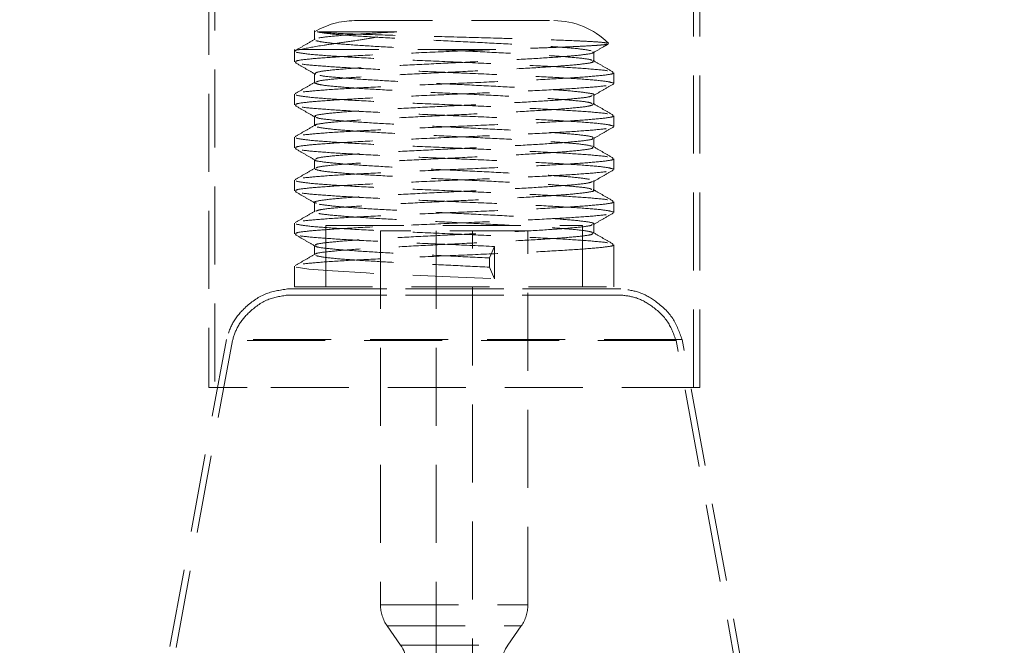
# Model space of a CAD drawing. Header units: millimetres. Extents: x 656 to 900, y 308 to 700.
# Tile 19 of 45: x 868 to 884, y 335 to 345. Entities that reach past the tile are written whole.
import ezdxf

# ---------------------------------------------------------------- set-up
doc = ezdxf.new("R2010")
doc.units = ezdxf.units.MM
doc.linetypes.add('HIDDEN', pattern=[1.905, 1.27, -0.635])

msp = doc.modelspace()

# ---------------------------------------------------------------- linework, layer by layer
at = {"color": 7, "linetype": 'HIDDEN', "lineweight": 18}
for p, q in [((870.878, 352.046), (870.878, 339.246)), ((878.678, 339.246), (878.678, 352.046)), ((870.778, 351.646), (870.778, 339.246)), ((878.778, 339.246), (878.778, 351.646)), ((873.155, 345.22), (876.401, 345.22)), ((872.503, 345.06), (872.503, 344.91)), ((877.286, 344.848), (877.293, 344.845)), ((872.178, 344.753), (872.178, 344.547)), ((872.281, 344.753), (875.501, 344.753)), ((877.053, 344.56), (877.053, 344.71)), ((877.378, 344.197), (877.378, 344.372)), ((872.504, 344.356), (872.525, 344.35)), ((872.178, 344.022), (872.178, 343.847)), ((877.378, 343.497), (877.378, 343.672)), ((872.178, 343.322), (872.178, 343.147)), ((877.378, 342.797), (877.378, 342.972)), ((872.178, 342.622), (872.178, 342.447)), ((877.044, 342.61), (877.052, 342.606)), ((877.378, 342.097), (877.378, 342.272)), ((872.503, 342.112), (872.509, 342.11)), ((872.178, 341.922), (872.178, 341.747)), ((872.686, 341.884), (876.87, 341.884)), ((872.686, 341.884), (872.686, 340.884)), ((875.978, 341.799), (873.578, 341.799)), ((873.578, 341.799), (873.578, 335.708)), ((874.482, 341.799), (874.482, 333.889)), ((875.074, 333.889), (875.074, 341.799)), ((875.978, 335.708), (875.978, 341.799)), ((876.87, 340.884), (876.87, 341.884)), ((875.436, 341.543), (875.354, 341.356)), ((875.436, 341.018), (875.436, 341.543)), ((877.378, 340.884), (877.378, 341.572)), ((875.354, 341.356), (875.354, 341.206)), ((872.178, 341.222), (872.178, 340.884)), ((875.354, 341.206), (875.436, 341.018)), ((877.492, 340.852), (872.063, 340.852)), ((872.078, 340.852), (877.478, 340.852)), ((872.178, 340.884), (877.378, 340.884)), ((877.492, 340.752), (872.063, 340.752)), ((872.077, 340.752), (877.479, 340.752)), ((871.066, 340.028), (868.278, 324.863)), ((871.165, 340.01), (868.376, 324.845)), ((878.488, 340.028), (871.07, 340.028)), ((878.39, 340.01), (871.168, 340.01)), ((881.179, 324.845), (878.391, 340.01)), ((881.278, 324.863), (878.489, 340.028)), ((871.406, 339.246), (870.778, 339.246)), ((878.778, 339.246), (871.406, 339.246)), ((873.578, 335.708), (875.971, 335.708)), ((873.686, 335.365), (873.905, 335.05)), ((873.687, 335.365), (875.869, 335.365)), ((875.65, 335.05), (875.87, 335.365)), ((873.909, 335.05), (875.647, 335.05))]:
    msp.add_line(p, q, dxfattribs=at)
at = {"color": 7, "linetype": 'HIDDEN', "lineweight": 18, "flags": 128}
msp.add_lwpolyline([(872.205, 341.206), (872.409, 341.175), (872.797, 341.144), (873.342, 341.112), (873.997, 341.081), (874.714, 341.05), (875.437, 341.018), (875.436, 341.018), (875.436, 341.018)], dxfattribs=at)
at = {"color": 7, "linetype": 'Continuous', "lineweight": 25}
for start, end in [(96.3273, 245.1654), (0, 83.6727)]:
    msp.add_arc((874.778, 330.899), 25, start, end, dxfattribs=at)
at = {"color": 7, "linetype": 'HIDDEN', "lineweight": 18}
for centre, radius, start, end in [((874.778, 330.899), 24.6, 92.5629, 247.2618), ((874.778, 330.899), 24.6, 0, 87.4371), ((873.155, 343.963), 1.257, 90, 121.2614), ((876.401, 343.963), 1.257, 45.0048, 90), ((874.178, 335.708), 0.6, 180, 214.8828), ((875.378, 335.708), 0.6, 325.1172, 0), ((873.413, 334.707), 0.6, 344.6094, 34.8828), ((876.143, 334.707), 0.6, 145.1172, 195.4634)]:
    msp.add_arc(centre, radius, start, end, dxfattribs=at)
for points, knots in [([(872.281, 344.753), (872.391, 344.775), (872.556, 344.807), (872.919, 344.859), (873.212, 344.901), (873.464, 344.941), (873.645, 344.976), (873.748, 345), (873.815, 345.023), (873.834, 345.033), (873.841, 345.037)], [0, 0, 0, 0, 0.352342, 0.526911, 0.707475, 0.845278, 0.90617, 0.967339, 0.988452, 1, 1, 1, 1]), ([(873.841, 345.037), (873.751, 345.037), (873.548, 345.037), (873.266, 345.037), (873.002, 345.037), (872.789, 345.037), (872.628, 345.037), (872.536, 345.037), (872.491, 345.037), (872.505, 345.037), (872.506, 345.037)], [0, 0, 0, 0, 0.115416, 0.260469, 0.405523, 0.550576, 0.69563, 0.840683, 0.985737, 1, 1, 1, 1]), ([(873.841, 345.037), (873.728, 345.031), (873.425, 345.015), (873.009, 344.987), (872.68, 344.956), (872.518, 344.933), (872.523, 344.921), (872.524, 344.92)], [0, 0, 0, 0, 0.159509, 0.427099, 0.692574, 0.960117, 1, 1, 1, 1]), ([(872.548, 345.037), (872.593, 345.029), (872.694, 345.01), (873.024, 344.981), (873.503, 344.95), (874.086, 344.918), (874.721, 344.887), (875.361, 344.856), (875.957, 344.825), (876.456, 344.793), (876.838, 344.762), (876.953, 344.741), (877.011, 344.731)], [0, 0, 0, 0, 0.0814373, 0.1832568, 0.2854622, 0.3874522, 0.4894425, 0.5916477, 0.6934674, 0.7958335, 0.8975442, 1, 1, 1, 1]), ([(872.548, 345.037), (872.614, 345.031), (872.745, 345.018), (873.238, 344.998), (873.896, 344.978), (874.673, 344.957), (875.343, 344.939), (875.849, 344.924), (876.324, 344.91), (876.729, 344.894), (877.02, 344.88), (877.185, 344.868), (877.239, 344.86), (877.266, 344.856)], [0, 0, 0, 0, 0.112956, 0.225845, 0.341201, 0.457885, 0.575529, 0.634819, 0.695812, 0.816526, 0.876843, 0.93886, 1, 1, 1, 1]), ([(872.513, 344.92), (872.458, 344.888), (872.35, 344.826), (872.241, 344.763), (872.187, 344.731)], [0, 0, 0, 0, 0.499935, 1, 1, 1, 1]), ([(872.526, 344.894), (872.574, 344.883), (872.669, 344.862), (873.024, 344.831), (873.503, 344.8), (874.086, 344.768), (874.721, 344.737), (875.361, 344.706), (875.956, 344.675), (876.46, 344.643), (876.822, 344.613), (877.015, 344.587), (877.021, 344.574), (877.023, 344.57)], [0, 0, 0, 0, 0.096873, 0.193228, 0.289948, 0.386465, 0.482981, 0.579701, 0.676057, 0.772929, 0.869181, 0.966139, 1, 1, 1, 1]), ([(877.286, 344.843), (877.278, 344.839), (877.259, 344.832), (877.148, 344.821), (876.969, 344.809), (876.726, 344.797), (876.425, 344.784), (876.026, 344.77), (875.696, 344.76), (875.501, 344.753)], [0, 0, 0, 0, 0.10934, 0.246984, 0.382297, 0.521459, 0.658101, 0.798667, 1, 1, 1, 1]), ([(872.281, 344.753), (872.234, 344.745), (872.171, 344.735), (872.187, 344.725), (872.191, 344.722)], [0, 0, 0, 0, 0.7558393, 1, 1, 1, 1]), ([(872.203, 344.547), (872.198, 344.552), (872.183, 344.567), (872.376, 344.594), (872.758, 344.624), (873.307, 344.656), (873.97, 344.687), (874.694, 344.719), (875.213, 344.74), (875.474, 344.752), (875.501, 344.753)], [0, 0, 0, 0, 0.073539, 0.225507, 0.376302, 0.528296, 0.679113, 0.831027, 0.981961, 1, 1, 1, 1]), ([(872.205, 344.706), (872.259, 344.696), (872.368, 344.675), (872.774, 344.644), (873.321, 344.612), (873.987, 344.581), (874.713, 344.55), (875.445, 344.518), (876.124, 344.487), (876.7, 344.456), (877.115, 344.425), (877.336, 344.4), (877.343, 344.385), (877.345, 344.381)], [0, 0, 0, 0, 0.096569, 0.192622, 0.289039, 0.385253, 0.481467, 0.577884, 0.673938, 0.770506, 0.866457, 0.96311, 1, 1, 1, 1]), ([(877.034, 344.71), (877.039, 344.706), (877.062, 344.693), (876.921, 344.668), (876.617, 344.638), (876.157, 344.606), (875.592, 344.575), (874.963, 344.543), (874.32, 344.512), (873.713, 344.481), (873.188, 344.45), (872.791, 344.419), (872.543, 344.388), (872.521, 344.369), (872.511, 344.36)], [0, 0, 0, 0, 0.027852, 0.1175, 0.206452, 0.296053, 0.385074, 0.474565, 0.563708, 0.653028, 0.742347, 0.831491, 0.920981, 1, 1, 1, 1]), ([(877.045, 344.7), (877.099, 344.731), (877.18, 344.778), (877.26, 344.825), (877.287, 344.84)], [0, 0, 0, 0, 0.6723338, 1, 1, 1, 1]), ([(872.185, 344.539), (872.24, 344.507), (872.348, 344.444), (872.457, 344.381), (872.511, 344.35)], [0, 0, 0, 0, 0.500078, 1, 1, 1, 1]), ([(877.369, 344.206), (877.33, 344.216), (877.251, 344.237), (876.885, 344.268), (876.37, 344.3), (875.854, 344.325), (875.3, 344.35), (874.713, 344.375), (873.986, 344.406), (873.322, 344.437), (872.768, 344.469), (872.387, 344.499), (872.196, 344.523), (872.203, 344.536), (872.204, 344.539)], [0, 0, 0, 0, 0.094166, 0.187837, 0.282118, 0.375717, 0.413536, 0.507618, 0.601505, 0.695389, 0.789473, 0.883201, 0.977433, 1, 1, 1, 1]), ([(877.034, 344.56), (877.039, 344.556), (877.062, 344.543), (876.921, 344.518), (876.617, 344.488), (876.157, 344.456), (875.592, 344.425), (874.963, 344.393), (874.32, 344.362), (873.713, 344.331), (873.187, 344.3), (872.793, 344.269), (872.564, 344.242), (872.542, 344.226), (872.534, 344.22)], [0, 0, 0, 0, 0.028804, 0.121185, 0.21285, 0.305182, 0.396917, 0.489137, 0.580997, 0.67304, 0.765082, 0.856943, 0.949162, 1, 1, 1, 1]), ([(877.369, 344.381), (877.314, 344.413), (877.206, 344.476), (877.097, 344.538), (877.043, 344.57)], [0, 0, 0, 0, 0.500065, 1, 1, 1, 1]), ([(877.356, 344.372), (877.362, 344.369), (877.388, 344.355), (877.227, 344.331), (876.879, 344.3), (876.354, 344.268), (875.708, 344.237), (874.99, 344.206), (874.255, 344.175), (873.56, 344.143), (872.962, 344.112), (872.52, 344.082), (872.273, 344.055), (872.172, 344.035), (872.187, 344.025), (872.191, 344.022)], [0, 0, 0, 0, 0.027695, 0.117331, 0.206274, 0.295864, 0.384875, 0.474356, 0.563488, 0.652798, 0.742106, 0.831239, 0.91013, 0.978057, 1, 1, 1, 1]), ([(872.513, 344.22), (872.458, 344.188), (872.35, 344.126), (872.241, 344.063), (872.187, 344.031)], [0, 0, 0, 0, 0.499874, 1, 1, 1, 1]), ([(872.503, 344.36), (872.503, 344.335), (872.503, 344.285), (872.503, 344.235), (872.503, 344.21)], [0, 0, 0, 0, 0.499919, 1, 1, 1, 1]), ([(872.504, 344.206), (872.528, 344.196), (872.576, 344.174), (872.868, 344.144), (873.296, 344.112), (873.844, 344.081), (874.463, 344.049), (875.109, 344.019), (875.727, 343.987), (876.273, 343.956), (876.695, 343.925), (876.966, 343.896), (877.009, 343.878), (877.027, 343.87)], [0, 0, 0, 0, 0.093289, 0.185904, 0.279243, 0.371844, 0.465166, 0.557809, 0.65105, 0.743792, 0.836886, 0.929784, 1, 1, 1, 1]), ([(872.592, 344.331), (872.598, 344.329), (872.636, 344.316), (872.876, 344.294), (873.294, 344.262), (873.845, 344.231), (874.463, 344.199), (875.109, 344.169), (875.727, 344.137), (876.271, 344.106), (876.702, 344.075), (876.965, 344.043), (877.077, 344.022), (877.048, 344.01), (877.046, 344.01)], [0, 0, 0, 0, 0.018736, 0.115687, 0.213395, 0.310331, 0.408022, 0.505003, 0.602609, 0.699693, 0.797146, 0.894392, 0.99164, 1, 1, 1, 1]), ([(872.203, 343.847), (872.198, 343.852), (872.183, 343.867), (872.376, 343.894), (872.758, 343.924), (873.307, 343.956), (873.97, 343.987), (874.695, 344.019), (875.428, 344.05), (876.108, 344.081), (876.687, 344.112), (877.11, 344.143), (877.351, 344.172), (877.355, 344.19), (877.357, 344.197)], [0, 0, 0, 0, 0.043372, 0.132999, 0.221935, 0.311578, 0.400527, 0.490122, 0.57914, 0.668626, 0.757766, 0.84708, 0.936395, 1, 1, 1, 1]), ([(877.045, 344), (877.099, 344.031), (877.207, 344.094), (877.316, 344.157), (877.37, 344.189)], [0, 0, 0, 0, 0.4999226, 1, 1, 1, 1]), ([(872.205, 344.006), (872.259, 343.996), (872.368, 343.975), (872.774, 343.944), (873.321, 343.912), (873.987, 343.881), (874.713, 343.85), (875.445, 343.818), (876.124, 343.787), (876.7, 343.756), (877.115, 343.725), (877.336, 343.7), (877.343, 343.685), (877.345, 343.681)], [0, 0, 0, 0, 0.096569, 0.192623, 0.28904, 0.385255, 0.481469, 0.577887, 0.673941, 0.770509, 0.866461, 0.963114, 1, 1, 1, 1]), ([(877.023, 344), (877.014, 343.994), (876.99, 343.977), (876.754, 343.95), (876.357, 343.918), (875.828, 343.888), (875.22, 343.856), (874.576, 343.825), (873.948, 343.793), (873.385, 343.763), (872.929, 343.731), (872.629, 343.7), (872.492, 343.676), (872.515, 343.662), (872.521, 343.66)], [0, 0, 0, 0, 0.055828, 0.147419, 0.239501, 0.330993, 0.423156, 0.514606, 0.606785, 0.698249, 0.79038, 0.881914, 0.973932, 1, 1, 1, 1]), ([(877.053, 343.86), (877.053, 343.885), (877.053, 343.935), (877.053, 343.985), (877.053, 344.01)], [0, 0, 0, 0, 0.500081, 1, 1, 1, 1]), ([(872.185, 343.839), (872.24, 343.807), (872.348, 343.744), (872.457, 343.681), (872.511, 343.65)], [0, 0, 0, 0, 0.500077, 1, 1, 1, 1]), ([(877.369, 343.506), (877.33, 343.516), (877.251, 343.537), (876.885, 343.568), (876.37, 343.6), (875.854, 343.625), (875.3, 343.65), (874.713, 343.675), (873.986, 343.706), (873.322, 343.737), (872.768, 343.769), (872.387, 343.799), (872.196, 343.823), (872.203, 343.836), (872.204, 343.839)], [0, 0, 0, 0, 0.094165, 0.187834, 0.282114, 0.375712, 0.41353, 0.507611, 0.601496, 0.695379, 0.789462, 0.883188, 0.977419, 1, 1, 1, 1]), ([(877.046, 343.86), (877.035, 343.85), (877.01, 343.83), (876.757, 343.8), (876.357, 343.768), (875.828, 343.738), (875.22, 343.706), (874.576, 343.675), (873.948, 343.643), (873.385, 343.613), (872.929, 343.581), (872.63, 343.55), (872.492, 343.526), (872.515, 343.512), (872.521, 343.51)], [0, 0, 0, 0, 0.081869, 0.170944, 0.260498, 0.349479, 0.439111, 0.52805, 0.617698, 0.706651, 0.796252, 0.885273, 0.974765, 1, 1, 1, 1]), ([(877.369, 343.681), (877.314, 343.713), (877.206, 343.776), (877.097, 343.838), (877.043, 343.87)], [0, 0, 0, 0, 0.5001265, 1, 1, 1, 1]), ([(877.356, 343.672), (877.362, 343.669), (877.388, 343.655), (877.227, 343.631), (876.879, 343.6), (876.354, 343.568), (875.708, 343.537), (874.99, 343.506), (874.255, 343.475), (873.56, 343.443), (872.962, 343.412), (872.52, 343.382), (872.273, 343.355), (872.172, 343.335), (872.187, 343.325), (872.191, 343.322)], [0, 0, 0, 0, 0.027695, 0.117331, 0.206274, 0.295864, 0.384875, 0.474356, 0.563488, 0.652798, 0.742106, 0.831239, 0.91013, 0.978057, 1, 1, 1, 1]), ([(872.503, 343.66), (872.503, 343.635), (872.503, 343.585), (872.503, 343.535), (872.503, 343.51)], [0, 0, 0, 0, 0.499839, 1, 1, 1, 1]), ([(872.532, 343.65), (872.535, 343.646), (872.542, 343.631), (872.74, 343.606), (873.106, 343.575), (873.614, 343.544), (874.209, 343.512), (874.851, 343.481), (875.485, 343.449), (876.065, 343.419), (876.546, 343.387), (876.88, 343.356), (877.049, 343.33), (877.035, 343.315), (877.031, 343.31)], [0, 0, 0, 0, 0.037271, 0.129116, 0.22096, 0.312624, 0.404645, 0.496184, 0.588318, 0.679786, 0.771968, 0.863422, 0.955589, 1, 1, 1, 1]), ([(872.513, 343.52), (872.458, 343.488), (872.35, 343.426), (872.241, 343.363), (872.187, 343.331)], [0, 0, 0, 0, 0.499812, 1, 1, 1, 1]), ([(872.203, 343.147), (872.198, 343.152), (872.183, 343.167), (872.376, 343.194), (872.758, 343.224), (873.307, 343.256), (873.97, 343.287), (874.695, 343.319), (875.428, 343.35), (876.108, 343.381), (876.687, 343.412), (877.11, 343.443), (877.351, 343.472), (877.355, 343.49), (877.357, 343.497)], [0, 0, 0, 0, 0.043372, 0.132999, 0.221935, 0.311578, 0.400527, 0.490122, 0.57914, 0.668626, 0.757766, 0.84708, 0.936395, 1, 1, 1, 1]), ([(872.548, 343.487), (872.607, 343.477), (872.726, 343.456), (873.11, 343.425), (873.613, 343.394), (874.21, 343.362), (874.851, 343.331), (875.485, 343.299), (876.066, 343.269), (876.542, 343.237), (876.893, 343.206), (876.986, 343.185), (877.032, 343.175)], [0, 0, 0, 0, 0.100015, 0.200028, 0.299846, 0.400052, 0.499732, 0.600061, 0.699665, 0.800047, 0.899636, 1, 1, 1, 1]), ([(877.045, 343.3), (877.099, 343.331), (877.208, 343.394), (877.316, 343.457), (877.37, 343.489)], [0, 0, 0, 0, 0.499924, 1, 1, 1, 1]), ([(872.205, 343.306), (872.259, 343.296), (872.368, 343.275), (872.774, 343.244), (873.321, 343.212), (873.987, 343.181), (874.713, 343.15), (875.445, 343.118), (876.124, 343.087), (876.7, 343.056), (877.115, 343.025), (877.336, 343), (877.343, 342.985), (877.345, 342.981)], [0, 0, 0, 0, 0.0965694, 0.1926235, 0.2890413, 0.3852562, 0.4814712, 0.5778888, 0.6739432, 0.7705124, 0.8664641, 0.9631178, 1, 1, 1, 1]), ([(877.03, 343.3), (877.031, 343.298), (877.035, 343.285), (876.869, 343.262), (876.536, 343.231), (876.051, 343.2), (875.47, 343.168), (874.834, 343.137), (874.194, 343.106), (873.6, 343.075), (873.096, 343.043), (872.73, 343.013), (872.524, 342.984), (872.522, 342.967), (872.522, 342.96)], [0, 0, 0, 0, 0.018767, 0.110852, 0.202445, 0.294385, 0.386131, 0.477878, 0.569818, 0.661411, 0.753495, 0.844991, 0.937156, 1, 1, 1, 1]), ([(877.053, 343.16), (877.053, 343.185), (877.053, 343.235), (877.053, 343.285), (877.053, 343.31)], [0, 0, 0, 0, 0.500161, 1, 1, 1, 1]), ([(872.185, 343.139), (872.24, 343.107), (872.348, 343.044), (872.457, 342.981), (872.511, 342.95)], [0, 0, 0, 0, 0.500076, 1, 1, 1, 1]), ([(877.369, 342.806), (877.33, 342.816), (877.251, 342.837), (876.885, 342.868), (876.37, 342.9), (875.854, 342.925), (875.3, 342.95), (874.713, 342.975), (873.986, 343.006), (873.322, 343.037), (872.768, 343.069), (872.387, 343.099), (872.196, 343.123), (872.203, 343.136), (872.204, 343.139)], [0, 0, 0, 0, 0.09416, 0.187825, 0.2821, 0.375694, 0.413511, 0.507588, 0.601468, 0.695347, 0.789425, 0.883147, 0.977373, 1, 1, 1, 1]), ([(877.031, 343.16), (877.035, 343.154), (877.047, 343.139), (876.873, 343.112), (876.535, 343.081), (876.051, 343.05), (875.47, 343.018), (874.834, 342.987), (874.194, 342.956), (873.6, 342.925), (873.095, 342.893), (872.733, 342.863), (872.54, 342.837), (872.534, 342.824), (872.533, 342.82)], [0, 0, 0, 0, 0.047297, 0.139585, 0.23138, 0.323524, 0.415472, 0.507422, 0.599565, 0.69136, 0.783648, 0.875346, 0.967714, 1, 1, 1, 1]), ([(877.369, 342.981), (877.314, 343.013), (877.206, 343.076), (877.097, 343.138), (877.043, 343.17)], [0, 0, 0, 0, 0.5001876, 1, 1, 1, 1]), ([(877.356, 342.972), (877.362, 342.969), (877.388, 342.955), (877.227, 342.931), (876.879, 342.9), (876.354, 342.868), (875.708, 342.837), (874.99, 342.806), (874.255, 342.775), (873.56, 342.743), (872.962, 342.712), (872.52, 342.682), (872.273, 342.655), (872.172, 342.635), (872.187, 342.625), (872.191, 342.622)], [0, 0, 0, 0, 0.027695, 0.117331, 0.206274, 0.295864, 0.384875, 0.474356, 0.563488, 0.652798, 0.742106, 0.831239, 0.91013, 0.978057, 1, 1, 1, 1]), ([(872.511, 342.95), (872.511, 342.95), (872.5, 342.94), (872.64, 342.918), (872.937, 342.888), (873.399, 342.856), (873.963, 342.825), (874.592, 342.793), (875.235, 342.762), (875.844, 342.731), (876.365, 342.7), (876.775, 342.669), (876.914, 342.648), (876.983, 342.637)], [0, 0, 0, 0, 0.000366, 0.100704, 0.200264, 0.30055, 0.400186, 0.50035, 0.600123, 0.700094, 0.800064, 0.899838, 1, 1, 1, 1]), ([(872.503, 342.96), (872.503, 342.935), (872.503, 342.885), (872.503, 342.835), (872.503, 342.81)], [0, 0, 0, 0, 0.4997585, 1, 1, 1, 1]), ([(872.513, 342.82), (872.458, 342.788), (872.35, 342.726), (872.241, 342.663), (872.187, 342.631)], [0, 0, 0, 0, 0.499751, 1, 1, 1, 1]), ([(872.203, 342.447), (872.198, 342.452), (872.183, 342.467), (872.376, 342.494), (872.758, 342.524), (873.307, 342.556), (873.97, 342.587), (874.695, 342.619), (875.428, 342.65), (876.108, 342.681), (876.687, 342.712), (877.11, 342.743), (877.351, 342.772), (877.355, 342.79), (877.357, 342.797)], [0, 0, 0, 0, 0.043372, 0.132999, 0.221935, 0.311578, 0.400527, 0.490122, 0.57914, 0.668626, 0.757766, 0.84708, 0.936395, 1, 1, 1, 1]), ([(872.511, 342.8), (872.547, 342.789), (872.619, 342.768), (872.943, 342.738), (873.397, 342.706), (873.964, 342.675), (874.592, 342.643), (875.236, 342.612), (875.843, 342.581), (876.369, 342.55), (876.762, 342.519), (876.992, 342.492), (877.014, 342.476), (877.021, 342.47)], [0, 0, 0, 0, 0.095118, 0.189499, 0.284567, 0.37902, 0.473973, 0.568555, 0.663325, 0.758094, 0.852678, 0.947629, 1, 1, 1, 1]), ([(877.045, 342.6), (877.099, 342.632), (877.208, 342.694), (877.316, 342.757), (877.37, 342.789)], [0, 0, 0, 0, 0.499925, 1, 1, 1, 1]), ([(872.205, 342.606), (872.259, 342.596), (872.368, 342.575), (872.774, 342.544), (873.321, 342.512), (873.987, 342.481), (874.713, 342.45), (875.445, 342.418), (876.124, 342.387), (876.7, 342.356), (877.115, 342.325), (877.336, 342.3), (877.343, 342.285), (877.345, 342.281)], [0, 0, 0, 0, 0.09657, 0.192624, 0.289042, 0.385258, 0.481473, 0.577891, 0.673946, 0.770515, 0.866467, 0.963122, 1, 1, 1, 1]), ([(877.031, 342.6), (877.011, 342.592), (876.965, 342.572), (876.687, 342.544), (876.26, 342.512), (875.711, 342.481), (875.092, 342.449), (874.447, 342.419), (873.829, 342.387), (873.285, 342.356), (872.855, 342.325), (872.586, 342.293), (872.475, 342.269), (872.52, 342.254), (872.532, 342.25)], [0, 0, 0, 0, 0.07248, 0.161414, 0.251044, 0.339964, 0.429578, 0.51854, 0.608075, 0.697132, 0.786527, 0.875732, 0.964939, 1, 1, 1, 1]), ([(877.053, 342.46), (877.053, 342.485), (877.053, 342.535), (877.053, 342.585), (877.053, 342.61)], [0, 0, 0, 0, 0.500242, 1, 1, 1, 1]), ([(872.185, 342.439), (872.24, 342.407), (872.348, 342.344), (872.457, 342.281), (872.511, 342.25)], [0, 0, 0, 0, 0.500075, 1, 1, 1, 1]), ([(877.369, 342.106), (877.33, 342.116), (877.251, 342.137), (876.885, 342.168), (876.37, 342.2), (875.854, 342.225), (875.3, 342.25), (874.713, 342.275), (873.986, 342.306), (873.322, 342.337), (872.768, 342.369), (872.387, 342.399), (872.196, 342.423), (872.203, 342.436), (872.204, 342.439)], [0, 0, 0, 0, 0.094163, 0.187831, 0.282109, 0.375706, 0.413524, 0.507604, 0.601487, 0.695369, 0.78945, 0.883175, 0.977404, 1, 1, 1, 1]), ([(877.044, 342.46), (877.047, 342.458), (877.076, 342.447), (876.961, 342.424), (876.693, 342.394), (876.259, 342.362), (875.712, 342.331), (875.092, 342.299), (874.447, 342.269), (873.829, 342.237), (873.283, 342.206), (872.86, 342.175), (872.589, 342.146), (872.547, 342.128), (872.529, 342.12)], [0, 0, 0, 0, 0.010419, 0.102734, 0.194382, 0.286745, 0.378379, 0.470726, 0.562402, 0.654669, 0.746442, 0.838565, 0.930491, 1, 1, 1, 1]), ([(877.369, 342.281), (877.314, 342.313), (877.206, 342.376), (877.097, 342.438), (877.043, 342.47)], [0, 0, 0, 0, 0.500249, 1, 1, 1, 1]), ([(877.356, 342.272), (877.362, 342.269), (877.388, 342.255), (877.227, 342.231), (876.879, 342.2), (876.354, 342.168), (875.708, 342.137), (874.99, 342.106), (874.255, 342.075), (873.56, 342.043), (872.962, 342.012), (872.52, 341.982), (872.273, 341.955), (872.172, 341.935), (872.187, 341.925), (872.191, 341.922)], [0, 0, 0, 0, 0.027695, 0.117331, 0.206274, 0.295864, 0.384875, 0.474356, 0.563488, 0.652798, 0.742106, 0.831239, 0.91013, 0.978057, 1, 1, 1, 1]), ([(872.513, 342.12), (872.458, 342.088), (872.35, 342.026), (872.241, 341.963), (872.187, 341.931)], [0, 0, 0, 0, 0.4996899, 1, 1, 1, 1]), ([(872.503, 342.26), (872.503, 342.235), (872.503, 342.185), (872.503, 342.135), (872.503, 342.11)], [0, 0, 0, 0, 0.499678, 1, 1, 1, 1]), ([(872.577, 342.231), (872.647, 342.221), (872.789, 342.2), (873.202, 342.168), (873.726, 342.138), (874.336, 342.106), (874.98, 342.075), (875.607, 342.043), (876.17, 342.013), (876.627, 341.981), (876.926, 341.95), (877.064, 341.926), (877.04, 341.912), (877.035, 341.91)], [0, 0, 0, 0, 0.097004, 0.194527, 0.291426, 0.389035, 0.48589, 0.583516, 0.680386, 0.777961, 0.874904, 0.97236, 1, 1, 1, 1]), ([(872.203, 341.747), (872.198, 341.752), (872.183, 341.767), (872.376, 341.794), (872.758, 341.824), (873.307, 341.856), (873.97, 341.887), (874.695, 341.919), (875.428, 341.95), (876.108, 341.981), (876.687, 342.012), (877.11, 342.043), (877.351, 342.072), (877.355, 342.09), (877.357, 342.097)], [0, 0, 0, 0, 0.043372, 0.132999, 0.221935, 0.311578, 0.400527, 0.490122, 0.57914, 0.668626, 0.757766, 0.84708, 0.936395, 1, 1, 1, 1]), ([(872.574, 342.082), (872.575, 342.082), (872.599, 342.071), (872.809, 342.05), (873.196, 342.018), (873.728, 341.988), (874.335, 341.956), (874.98, 341.925), (875.607, 341.893), (876.171, 341.863), (876.622, 341.831), (876.939, 341.8), (877.006, 341.78), (877.04, 341.77)], [0, 0, 0, 0, 0.003986, 0.103781, 0.204112, 0.3038, 0.404219, 0.503861, 0.604298, 0.703955, 0.804339, 0.904073, 1, 1, 1, 1]), ([(877.045, 341.9), (877.099, 341.931), (877.207, 341.994), (877.316, 342.057), (877.37, 342.089)], [0, 0, 0, 0, 0.499925, 1, 1, 1, 1]), ([(872.205, 341.906), (872.259, 341.896), (872.368, 341.875), (872.774, 341.844), (873.321, 341.812), (873.987, 341.781), (874.713, 341.75), (875.445, 341.718), (876.124, 341.687), (876.7, 341.656), (877.115, 341.625), (877.336, 341.6), (877.343, 341.585), (877.345, 341.581)], [0, 0, 0, 0, 0.09657, 0.192625, 0.289044, 0.385259, 0.481475, 0.577893, 0.673948, 0.770518, 0.866471, 0.963125, 1, 1, 1, 1]), ([(877.023, 341.9), (877.021, 341.896), (877.014, 341.881), (876.815, 341.856), (876.449, 341.825), (875.942, 341.794), (875.346, 341.762), (874.705, 341.731), (874.071, 341.699), (873.491, 341.669), (873.01, 341.637), (872.676, 341.606), (872.507, 341.58), (872.52, 341.565), (872.525, 341.56)], [0, 0, 0, 0, 0.037261, 0.129105, 0.220946, 0.312609, 0.404628, 0.496164, 0.588296, 0.679762, 0.771943, 0.863395, 0.95556, 1, 1, 1, 1]), ([(877.053, 341.76), (877.053, 341.785), (877.053, 341.835), (877.053, 341.885), (877.053, 341.91)], [0, 0, 0, 0, 0.500322, 1, 1, 1, 1]), ([(872.185, 341.739), (872.24, 341.707), (872.348, 341.644), (872.457, 341.581), (872.511, 341.55)], [0, 0, 0, 0, 0.500074, 1, 1, 1, 1]), ([(875.436, 341.543), (875.196, 341.554), (874.715, 341.575), (873.986, 341.606), (873.323, 341.637), (872.768, 341.669), (872.387, 341.699), (872.197, 341.723), (872.203, 341.736), (872.204, 341.739)], [0, 0, 0, 0, 0.160435, 0.320536, 0.480634, 0.641073, 0.800904, 0.961594, 1, 1, 1, 1]), ([(877.035, 341.76), (877.033, 341.752), (877.03, 341.734), (876.818, 341.706), (876.449, 341.675), (875.942, 341.644), (875.346, 341.612), (874.705, 341.581), (874.071, 341.549), (873.491, 341.519), (873.009, 341.487), (872.681, 341.456), (872.519, 341.433), (872.523, 341.421), (872.524, 341.42)], [0, 0, 0, 0, 0.065844, 0.157892, 0.249937, 0.341804, 0.434027, 0.525767, 0.618103, 0.709773, 0.802158, 0.893813, 0.986183, 1, 1, 1, 1]), ([(877.369, 341.581), (877.314, 341.613), (877.206, 341.676), (877.097, 341.738), (877.043, 341.77)], [0, 0, 0, 0, 0.50031, 1, 1, 1, 1]), ([(877.356, 341.572), (877.362, 341.569), (877.388, 341.555), (877.227, 341.531), (876.879, 341.5), (876.354, 341.468), (875.708, 341.437), (874.99, 341.406), (874.255, 341.375), (873.56, 341.343), (872.962, 341.312), (872.52, 341.282), (872.273, 341.255), (872.172, 341.235), (872.187, 341.225), (872.191, 341.222)], [0, 0, 0, 0, 0.027695, 0.117331, 0.206274, 0.295864, 0.384875, 0.474356, 0.563488, 0.652798, 0.742106, 0.831239, 0.91013, 0.978057, 1, 1, 1, 1]), ([(872.503, 341.56), (872.503, 341.535), (872.503, 341.485), (872.503, 341.435), (872.503, 341.41)], [0, 0, 0, 0, 0.4995976, 1, 1, 1, 1]), ([(872.525, 341.55), (872.525, 341.548), (872.52, 341.535), (872.686, 341.512), (873.019, 341.481), (873.504, 341.45), (874.085, 341.418), (874.723, 341.387), (875.144, 341.366), (875.354, 341.356)], [0, 0, 0, 0, 0.032816, 0.194441, 0.355201, 0.516572, 0.6776, 0.838632, 1, 1, 1, 1]), ([(872.513, 341.42), (872.458, 341.388), (872.35, 341.326), (872.241, 341.263), (872.187, 341.231)], [0, 0, 0, 0, 0.499629, 1, 1, 1, 1]), ([(872.526, 341.394), (872.574, 341.383), (872.669, 341.362), (873.024, 341.331), (873.503, 341.3), (874.085, 341.268), (874.723, 341.237), (875.144, 341.216), (875.354, 341.206)], [0, 0, 0, 0, 0.167109, 0.333323, 0.500169, 0.666661, 0.833157, 1, 1, 1, 1]), ([(872.063, 340.852), (871.938, 340.833), (871.679, 340.793), (871.38, 340.571), (871.157, 340.315), (871.096, 340.121), (871.066, 340.028)], [0, 0, 0, 0, 0.272487, 0.562677, 0.788086, 1, 1, 1, 1]), ([(872.063, 340.852), (872.066, 340.852), (872.071, 340.852), (872.076, 340.852), (872.078, 340.852)], [0, 0, 0, 0, 0.56035, 1, 1, 1, 1]), ([(877.478, 340.852), (877.481, 340.852), (877.485, 340.852), (877.49, 340.852), (877.492, 340.852)], [0, 0, 0, 0, 0.559648, 1, 1, 1, 1]), ([(878.489, 340.028), (878.447, 340.147), (878.36, 340.393), (878.086, 340.645), (877.792, 340.816), (877.59, 340.84), (877.492, 340.852)], [0, 0, 0, 0, 0.271519, 0.561412, 0.787314, 1, 1, 1, 1]), ([(872.063, 340.752), (871.952, 340.735), (871.719, 340.698), (871.449, 340.496), (871.246, 340.265), (871.191, 340.092), (871.165, 340.01)], [0, 0, 0, 0, 0.268416, 0.564329, 0.793068, 1, 1, 1, 1]), ([(872.063, 340.752), (872.066, 340.752), (872.07, 340.752), (872.075, 340.752), (872.077, 340.752)], [0, 0, 0, 0, 0.559538, 1, 1, 1, 1]), ([(877.479, 340.752), (877.481, 340.752), (877.486, 340.752), (877.49, 340.752), (877.492, 340.752)], [0, 0, 0, 0, 0.560454, 1, 1, 1, 1]), ([(878.391, 340.01), (878.353, 340.115), (878.274, 340.337), (878.025, 340.564), (877.76, 340.719), (877.578, 340.742), (877.492, 340.752)], [0, 0, 0, 0, 0.267035, 0.562542, 0.79195, 1, 1, 1, 1])]:
    msp.add_open_spline(points, degree=3, knots=knots, dxfattribs=at)

doc.saveas('drawing.dxf')
